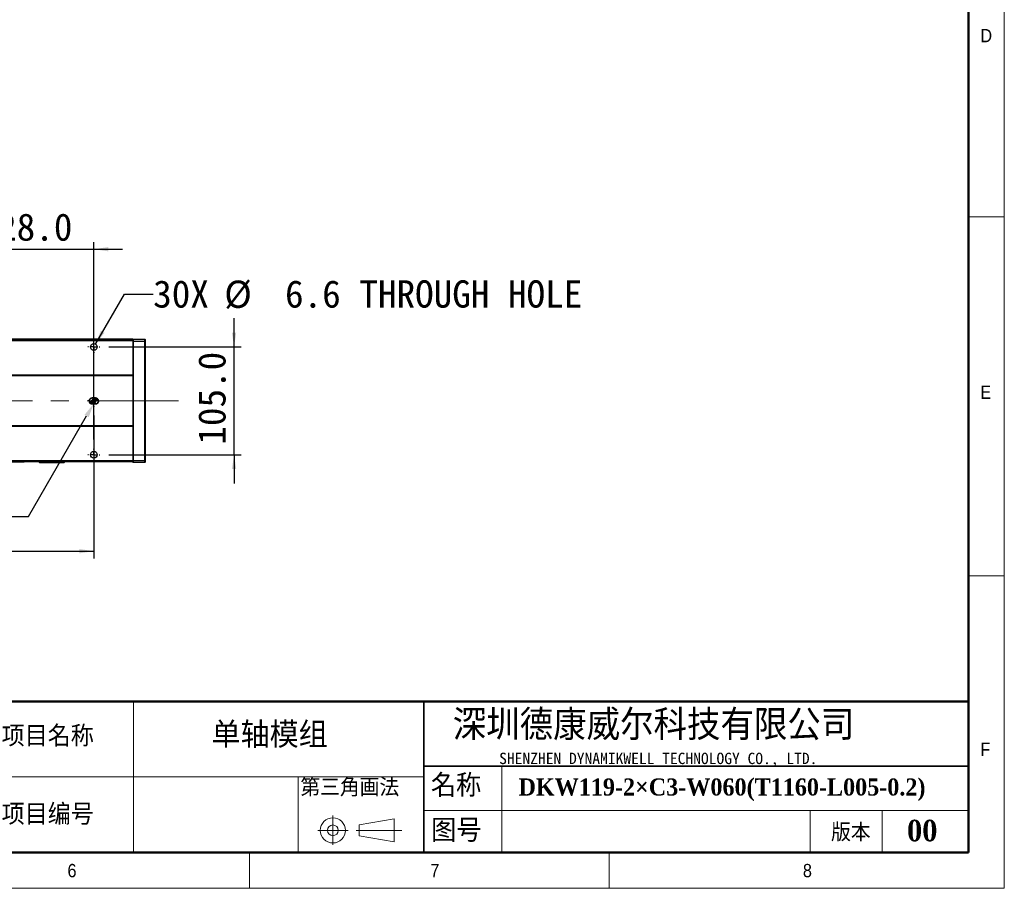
# Model space of a CAD drawing. Header units: millimetres. Extents: x 35 to 2905, y 35 to 2044.
# Tile 5 of 7: x 1946 to 2905, y 35 to 882. Entities that reach past the tile are written whole.
import ezdxf

# ---------------------------------------------------------------- set-up
doc = ezdxf.new("R2010")
doc.units = ezdxf.units.MM
doc.header["$LTSCALE"] = 7
doc.header["$PDSIZE"] = -1
doc.linetypes.add('CENTERX2', pattern=[20.32, 12.7, -2.54, 2.54, -2.54])
doc.layers.add('DIMNS', color=7, linetype='Continuous')
doc.styles.add('SLDTEXTSTYLE1', font='Gothic.ttf', dxfattribs={"width": 0.913})
doc.styles.add('SLDTEXTSTYLE2', font='timesbd.ttf', dxfattribs={"width": 0.933})
doc.styles.add('SLDTEXTSTYLE4', font='txt', dxfattribs={"bigfont": 'bigfont'})
doc.styles.add('SLDTEXTSTYLE5', font='txt', dxfattribs={"bigfont": 'bigfont'})
doc.styles.add('SLDTEXTSTYLE6', font='txt')
doc.styles.add('SLDTEXTSTYLE7', font='timesbd.ttf', dxfattribs={"width": 0.933, "bigfont": 'bigfont'})
doc.styles.add('SLDTEXTSTYLE8', font='txt')
doc.dimstyles.new('SLDDIMSTYLE0', dxfattribs={"dimtxt": 26.6, "dimasz": 14, "dimexe": 0, "dimexo": 0.0625, "dimgap": 6.65, "dimtad": 2, "dimdec": 1, "dimrnd": 1e-09, "dimzin": 4, "dimdsep": 46, "dimtxsty": 'SLDTEXTSTYLE8', "dimsah": 1, "dimcen": 0.09, "dimadec": 0, "dimazin": 1, "dimtfac": 1, "dimtdec": 1, "dimtofl": 0, "dimtmove": 0, "dimatfit": 3, "dimfxl": 0, "dimfrac": 2, "dimtolj": 1, "dimtzin": 12, "dimarcsym": 0})
doc.dimstyles.new('SLDDIMSTYLE1', dxfattribs={"dimtxt": 26.6, "dimasz": 14, "dimexe": 0, "dimexo": 0.0625, "dimgap": 6.65, "dimtad": 2, "dimdec": 1, "dimrnd": 1e-09, "dimzin": 4, "dimdsep": 46, "dimtxsty": 'SLDTEXTSTYLE8', "dimsah": 1, "dimcen": 0.09, "dimadec": 0, "dimazin": 1, "dimtfac": 1, "dimtdec": 1, "dimtmove": 0, "dimatfit": 0, "dimfxl": 0, "dimfrac": 2, "dimtolj": 1, "dimtzin": 12, "dimarcsym": 0})
doc.dimstyles.new('SLDDIMSTYLE5', dxfattribs={"dimtxt": 26.6, "dimasz": 14, "dimexe": 0, "dimexo": 0.0625, "dimgap": 6.65, "dimtad": 0, "dimtih": 1, "dimtoh": 1, "dimdec": 1, "dimrnd": 1e-09, "dimzin": 4, "dimdsep": 46, "dimtxsty": 'SLDTEXTSTYLE8', "dimsah": 1, "dimcen": 0, "dimadec": 0, "dimazin": 1, "dimtfac": 1, "dimtdec": 1, "dimtofl": 0, "dimtmove": 0, "dimatfit": 3, "dimfxl": 0, "dimfrac": 2, "dimtolj": 1, "dimtzin": 12, "dimarcsym": 0})
doc.dimstyles.new('SLDDIMSTYLE6', dxfattribs={"dimtxt": 26.6, "dimasz": 14, "dimexe": 0, "dimexo": 0.0625, "dimgap": 6.65, "dimtad": 0, "dimtih": 1, "dimtoh": 1, "dimdec": 1, "dimrnd": 1e-09, "dimzin": 12, "dimdsep": 46, "dimtxsty": 'SLDTEXTSTYLE8', "dimsah": 1, "dimcen": 0, "dimadec": 0, "dimazin": 3, "dimtfac": 1, "dimtdec": 1, "dimtofl": 0, "dimtmove": 0, "dimatfit": 3, "dimfxl": 0, "dimfrac": 2, "dimtolj": 1, "dimtzin": 12, "dimarcsym": 0})

# ---------------------------------------------------------------- blocks, each defined once
blk = doc.blocks.new('_D_13')
at = {"layer": 'DIMNS'}
for p, q in [((322.25, 501.19), (322.25, 356.58)), ((2018.25, 495.65), (2018.25, 356.58)), ((322.25, 363.58), (2018.25, 363.58))]:
    blk.add_line(p, q, dxfattribs=at)
for points in [[(322.25, 363.58), (336.25, 361.48), (336.25, 365.68)], [(2018.25, 363.58), (2004.25, 365.68), (2004.25, 361.48)]]:
    blk.add_solid(points, dxfattribs=at)
at = {"layer": 'DIMNS', "insert": (1115.21, 398.48), "char_height": 26.6, "attachment_point": 1, "style": 'SLDTEXTSTYLE8'}
blk.add_mtext('1696.0', dxfattribs=at)
blk = doc.blocks.new('_D_14')
at = {"layer": 'DIMNS'}
for p, q in [((2154.84, 562.58), (2154.84, 590.58)), ((2032.98, 562.58), (2161.84, 562.58)), ((2154.84, 457.58), (2154.84, 562.58)), ((2032.98, 457.58), (2161.84, 457.58)), ((2154.84, 457.58), (2154.84, 429.58))]:
    blk.add_line(p, q, dxfattribs=at)
for points in [[(2154.84, 562.58), (2156.94, 576.58), (2152.74, 576.58)], [(2154.84, 457.58), (2152.74, 443.58), (2156.94, 443.58)]]:
    blk.add_solid(points, dxfattribs=at)
at = {"layer": 'DIMNS', "insert": (2119.94, 467.4), "char_height": 26.6, "attachment_point": 1, "rotation": 90, "style": 'SLDTEXTSTYLE8'}
blk.add_mtext('105.0', dxfattribs=at)
blk = doc.blocks.new('_D_19')
at = {"layer": 'Defpoints', "color": 0}
for p in [(2019.75, 510.08), (2018.25, 507.48)]:
    blk.add_point(p, dxfattribs=at)
at = {"layer": 'DIMNS', "color": 0, "lineweight": -2}
for p, q in [((1954.65, 397.31), (2011.25, 495.35)), ((1920.36, 397.31), (1954.65, 397.31))]:
    blk.add_line(p, q, dxfattribs=at)
at = {"layer": 'DIMNS', "color": 0}
blk.add_solid([(2009.23, 496.52), (2013.27, 494.19), (2018.25, 507.48)], dxfattribs=at)
at = {"layer": 'DIMNS', "color": 0, "insert": (1561.97, 411.11), "char_height": 26.6, "attachment_point": 1, "style": 'SLDTEXTSTYLE8'}
blk.add_mtext('\\A1;{\\fGDT|b0|i0|c134|p2;v\\fISOCPEUR|b0|i0|c134|p34;%%C}6.0H7 X 9.0{\\fGDT|b0|i0|c134|p2;x}7.0', dxfattribs=at)
blk = doc.blocks.new('_D_20')
at = {"layer": 'DIMNS'}
for p, q in [((2019.9, 565.43), (2048.04, 614.17)), ((2048.04, 614.17), (2076.04, 614.17))]:
    blk.add_line(p, q, dxfattribs=at)
blk.add_solid([(2019.9, 565.43), (2028.72, 576.51), (2025.08, 578.61)], dxfattribs=at)
at = {"layer": 'DIMNS', "char_height": 26.6, "attachment_point": 1, "style": 'SLDTEXTSTYLE8'}
for s, insert in [('30X ', (2076.04, 627.57)), ('%%c', (2145.27, 627.31)), (' 6.6 THROUGH HOLE', (2186.37, 627.57))]:
    blk.add_mtext(s, dxfattribs=dict(at, insert=insert))
blk = doc.blocks.new('_D_21')
at = {"layer": 'DIMNS'}
for p, q in [((1890.25, 472.31), (1890.25, 664.88)), ((2018.25, 472.31), (2018.25, 664.88)), ((1890.25, 657.88), (1862.25, 657.88)), ((1890.25, 657.88), (2018.25, 657.88)), ((2018.25, 657.88), (2046.25, 657.88))]:
    blk.add_line(p, q, dxfattribs=at)
for points in [[(1890.25, 657.88), (1876.25, 659.98), (1876.25, 655.78)], [(2018.25, 657.88), (2032.25, 655.78), (2032.25, 659.98)]]:
    blk.add_solid(points, dxfattribs=at)
at = {"layer": 'DIMNS', "insert": (1906.92, 692.78), "char_height": 26.6, "attachment_point": 1, "style": 'SLDTEXTSTYLE8'}
blk.add_mtext('128.0', dxfattribs=at)
blk = doc.blocks.new('SW_CENTERMARKSYMBOL_0')
at = {"layer": 'DIMNS', "color": 0}
for p, q in [((-5.08, 0), (-5.54, 0)), ((0, 0), (-2.54, 0)), ((0, 5.08), (0, 5.54)), ((0, 0), (0, 2.54)), ((0, 0), (0, -2.54)), ((0, 0), (2.54, 0)), ((5.08, 0), (5.54, 0)), ((0, -5.08), (0, -5.54))]:
    blk.add_line(p, q, dxfattribs=at)
blk = doc.blocks.new('SW_CENTERMARKSYMBOL_4')
at = {"layer": 'DIMNS', "color": 0}
for p, q in [((-5.08, 0), (-5.84, 0)), ((0, 0), (-2.54, 0)), ((0, 5.08), (0, 5.84)), ((0, 0), (0, 2.54)), ((0, 0), (0, -2.54)), ((0, 0), (2.54, 0)), ((5.08, 0), (5.84, 0)), ((0, -5.08), (0, -5.84))]:
    blk.add_line(p, q, dxfattribs=at)
blk = doc.blocks.new('SW_CENTERMARKSYMBOL_5')
at = {"layer": 'DIMNS', "color": 0}
for p, q in [((-5.08, 0), (-5.84, 0)), ((0, 0), (-2.54, 0)), ((0, 5.08), (0, 5.84)), ((0, 0), (0, 2.54)), ((0, 0), (0, -2.54)), ((0, 0), (2.54, 0)), ((5.08, 0), (5.84, 0)), ((0, -5.08), (0, -5.84))]:
    blk.add_line(p, q, dxfattribs=at)
blk = doc.blocks.new('SW_DOWELSYMBOL_1')
at = {"linetype": 'Continuous', "lineweight": 18}
h = blk.add_hatch(color=0, dxfattribs=at)
edge = h.paths.add_edge_path(flags=0)
edge.add_arc((0, 0), 3, 180, 270)
edge.add_line((0, -3), (0, 0))
edge.add_line((0, 0), (-3, 0))
h = blk.add_hatch(color=0, dxfattribs=at)
edge = h.paths.add_edge_path(flags=0)
edge.add_arc((0, 0), 3, 0, 90)
edge.add_line((0, 3), (0, 0))
edge.add_line((0, 0), (3, 0))
at = {"layer": 'DIMNS', "color": 0}
blk.add_circle((0, 0), 3, dxfattribs=at)
blk = doc.blocks.new('SW_DOWELSYMBOL_2')
at = {"linetype": 'Continuous', "lineweight": 18}
h = blk.add_hatch(color=0, dxfattribs=at)
edge = h.paths.add_edge_path(flags=0)
edge.add_arc((0, 0), 3, 180, 270)
edge.add_line((0, -3), (0, 0))
edge.add_line((0, 0), (-3, 0))
h = blk.add_hatch(color=0, dxfattribs=at)
edge = h.paths.add_edge_path(flags=0)
edge.add_arc((0, 0), 3, 0, 90)
edge.add_line((0, 3), (0, 0))
edge.add_line((0, 0), (3, 0))
at = {"layer": 'DIMNS', "color": 0}
blk.add_circle((0, 0), 3, dxfattribs=at)

msp = doc.modelspace()

# ---------------------------------------------------------------- linework, layer by layer
at = {"color": 7, "linetype": 'Continuous', "lineweight": 18}
for p, q in [((2905, 35), (2905, 2044)), ((2870, 2009), (2870, 70)), ((2870, 689.5), (2905, 689.5)), ((2870, 339.5), (2905, 339.5)), ((2056.78, 217), (2056.78, 70)), ((2415.65, 154), (2415.65, 70)), ((1926.29, 143.5), (2339.76, 143.5)), ((2217.1, 143.5), (2217.1, 70)), ((2251.06, 106.04), (2251.06, 77.44)), ((2339.76, 110.88), (2870, 110.88)), ((2716, 110.88), (2716, 70)), ((2786, 110.88), (2786, 70)), ((2276.67, 96.73), (2310.66, 102.61)), ((2276.67, 86.23), (2276.67, 96.73)), ((2310.66, 102.61), (2310.66, 80.22)), ((2236.5, 91.48), (2265.91, 91.48)), ((2273.64, 91.48), (2318.36, 91.48)), ((2276.67, 86.23), (2310.66, 80.22)), ((70, 70), (2870, 70)), ((861, 70), (2870, 70)), ((2170, 35), (2170, 70)), ((2520, 70), (2520, 35)), ((35, 35), (2905, 35))]:
    msp.add_line(p, q, dxfattribs=at)
at = {"color": 7, "linetype": 'Continuous', "lineweight": 50}
for p, q in [((2870, 2009), (2870, 70)), ((2870, 217), (1281, 217)), ((70, 70), (2870, 70))]:
    msp.add_line(p, q, dxfattribs=at)
at = {"color": 7, "linetype": 'Continuous', "lineweight": 25}
for p, q in [((2056.25, 570.08), (284.25, 570.08)), ((2056.25, 569.58), (284.25, 569.58)), ((2056.25, 568.58), (284.25, 568.58)), ((2056.25, 569.78), (2056.55, 570.08)), ((2056.25, 570.08), (2056.25, 569.78)), ((2056.25, 569.58), (2056.25, 569.78)), ((2056.25, 569.58), (2056.25, 568.58)), ((2056.25, 568.58), (2056.25, 535.08)), ((2056.25, 567.95), (2056.55, 568.08)), ((2056.55, 570.08), (2056.55, 568.08)), ((2056.55, 570.08), (2067.95, 570.08)), ((2056.55, 568.08), (2056.55, 452.08)), ((2067.95, 568.08), (2056.55, 568.08)), ((2067.95, 568.08), (2067.95, 570.08)), ((2068.25, 569.78), (2067.95, 570.08)), ((2067.95, 452.08), (2067.95, 568.08)), ((2068.25, 567.95), (2067.95, 568.08)), ((2068.25, 569.78), (2068.25, 567.95)), ((2068.25, 567.95), (2068.25, 452.2)), ((2056.25, 535.08), (284.25, 535.08)), ((2056.25, 534.58), (284.25, 534.58)), ((2056.25, 535.08), (2056.25, 534.58)), ((2056.25, 534.58), (2056.25, 485.58)), ((2019.75, 513.08), (2016.75, 513.08)), ((2016.75, 507.08), (2019.75, 507.08)), ((2056.25, 485.58), (284.25, 485.58)), ((2056.25, 485.08), (284.25, 485.08)), ((2056.25, 485.58), (2056.25, 485.08)), ((2056.25, 485.08), (2056.25, 451.58)), ((2056.25, 451.58), (284.25, 451.58)), ((2056.25, 452.2), (2056.55, 452.08)), ((2056.25, 451.58), (2056.25, 450.58)), ((2056.55, 452.08), (2056.55, 450.08)), ((2056.55, 452.08), (2067.95, 452.08)), ((2068.25, 452.2), (2067.95, 452.08)), ((2067.95, 450.08), (2067.95, 452.08)), ((2068.25, 452.2), (2068.25, 450.38)), ((2056.25, 450.58), (284.25, 450.58)), ((1950.25, 450.48), (390.25, 450.48)), ((1950.25, 450.28), (390.25, 450.28)), ((1950.25, 450.58), (1950.25, 450.48)), ((1950.25, 450.28), (1950.25, 450.48)), ((1965.25, 449.88), (1965.25, 450.58)), ((1965.25, 449.88), (1965.55, 449.58)), ((1965.25, 449.88), (1966.25, 449.88)), ((1966.38, 449.58), (1965.55, 449.58)), ((1966.25, 450.58), (1966.25, 449.88)), ((1966.38, 449.58), (1966.25, 449.88)), ((1966.25, 449.88), (1988.25, 449.88)), ((1988.13, 449.58), (1966.38, 449.58)), ((1988.13, 449.58), (1988.25, 449.88)), ((1988.95, 449.58), (1988.13, 449.58)), ((1988.25, 449.88), (1988.25, 450.58)), ((1988.25, 449.88), (1989.25, 449.88)), ((1988.95, 449.58), (1989.25, 449.88)), ((1989.25, 450.58), (1989.25, 449.88)), ((2056.25, 450.38), (2056.25, 450.58)), ((2056.25, 450.38), (2056.55, 450.08)), ((2067.95, 450.08), (2056.55, 450.08)), ((2068.25, 450.38), (2067.95, 450.08))]:
    msp.add_line(p, q, dxfattribs=at)
at = {"color": 7, "linetype": 'Continuous', "lineweight": 35}
for p, q in [((2339.76, 217), (2339.76, 70)), ((2339.76, 154), (2870, 154))]:
    msp.add_line(p, q, dxfattribs=at)
at = {"color": 7, "linetype": 'Continuous', "lineweight": 25}
for centre in [(2018.25, 562.58), (2018.25, 457.58)]:
    msp.add_circle(centre, 3.3, dxfattribs=at)
at = {"color": 7, "linetype": 'Continuous', "lineweight": 18}
for radius in [12.25, 5.25]:
    msp.add_circle((2251.06, 91.48), radius, dxfattribs=at)
at = {"color": 7, "linetype": 'Continuous', "lineweight": 25}
for centre, start, end in [((2016.75, 510.08), 90, 270), ((2019.75, 510.08), 270, 90)]:
    msp.add_arc(centre, 3, start, end, dxfattribs=at)
at = {"layer": 'DIMNS', "linetype": 'CENTERX2', "lineweight": 18}
msp.add_line((2100.7, 510.08), (239.8, 510.08), dxfattribs=at)

# ---------------------------------------------------------------- block references
at = {"layer": 'DIMNS'}
for name, p in [('SW_CENTERMARKSYMBOL_4', (2018.25, 562.58)), ('SW_CENTERMARKSYMBOL_0', (2018.25, 510.08)), ('SW_DOWELSYMBOL_1', (2016.75, 510.08)), ('SW_DOWELSYMBOL_2', (2019.75, 510.08)), ('SW_CENTERMARKSYMBOL_5', (2018.25, 457.58))]:
    msp.add_blockref(name, p, dxfattribs=at)

# ---------------------------------------------------------------- texts
at = {"color": 7, "linetype": 'Continuous', "lineweight": 0}
for s, insert, char_height, attachment_point, style in [('D', (2881.67, 872.52), 12.96, 1, 'SLDTEXTSTYLE1'), ('E', (2881.67, 524.92), 12.96, 1, 'SLDTEXTSTYLE1'), ('深圳德康威尔科技有限公司', (2367.78, 209.07), 29.6333, 1, 'SLDTEXTSTYLE5'), ('项目名称', (1928.53, 193.57), 20.373, 1, 'SLDTEXTSTYLE4'), ('单轴模组', (2132.89, 196.56), 22.225, 1, 'SLDTEXTSTYLE7'), ('F', (2881.67, 176.95), 12.96, 1, 'SLDTEXTSTYLE1'), ('SHENZHEN DYNAMIKWELL TECHNOLOGY CO., LTD.', (2413.02, 167.18), 11.1125, 1, 'SLDTEXTSTYLE6'), ('名称', (2346.56, 146.34), 22.225, 1, 'SLDTEXTSTYLE4'), ('DKW119-2×C3-W060(T1160-L005-0.2)', (2431.84, 142.09), 16.6687, 1, 'SLDTEXTSTYLE2'), ('项目编号', (1928.53, 117.29), 20.373, 1, 'SLDTEXTSTYLE4'), ('图号', (2346.86, 102.52), 22.225, 1, 'SLDTEXTSTYLE4'), ('版本', (2736.3, 98.31), 17.5, 1, 'SLDTEXTSTYLE4'), ('00', (2825.06, 101.8), 21, 2, 'SLDTEXTSTYLE2'), ('6', (1992.6, 58.78), 12.96, 1, 'SLDTEXTSTYLE1'), ('7', (2346.02, 58.78), 12.96, 1, 'SLDTEXTSTYLE1'), ('8', (2708.84, 58.78), 12.96, 1, 'SLDTEXTSTYLE1')]:
    msp.add_mtext(s, dxfattribs=dict(at, insert=insert, char_height=char_height, attachment_point=attachment_point, style=style))
at = {"layer": 'DIMNS', "color": 7, "insert": (2219.42, 142.13), "char_height": 17.5, "attachment_point": 1, "style": 'SLDTEXTSTYLE4'}
msp.add_mtext('第三角画法', dxfattribs=at)

# ---------------------------------------------------------------- dimensions: what is measured, and where the dimension line sits
at = {"layer": 'DIMNS'}
for base, p1, p2, dimstyle, picture, middle in [((2018.25, 657.88), (1890.25, 463.42), (2018.25, 463.42), 'SLDDIMSTYLE1', '_D_21', (1949.3, 657.88)), ((2018.25, 363.58), (322.25, 510.08), (2018.25, 504.54), 'SLDDIMSTYLE0', '_D_13', (1167.2, 363.58))]:
    dim = msp.add_linear_dim(base=base, p1=p1, p2=p2, dimstyle=dimstyle, dxfattribs=at)
    dim.commit()
    dim.dimension.update_dxf_attribs({"geometry": picture, "text_midpoint": middle, "dimtype": 160})
dim = msp.add_diameter_dim_2p(p1=(2016.6, 559.72), p2=(2019.9, 565.43), text='30X <> THROUGH HOLE\\P', dimstyle='SLDDIMSTYLE6', dxfattribs=at)
dim.commit()
dim.dimension.update_dxf_attribs({"geometry": '_D_20', "text_midpoint": (2295.54, 614.17), "dimtype": 163})
dim = msp.add_linear_dim(base=(2154.84, 562.58), p1=(2024.09, 457.58), p2=(2024.09, 562.58), angle=90, dimstyle='SLDDIMSTYLE1', dxfattribs=at)
dim.commit()
dim.dimension.update_dxf_attribs({"geometry": '_D_14', "text_midpoint": (2154.84, 509.77), "dimtype": 160})
dim = msp.add_radius_dim(center=(2019.75, 510.08), mpoint=(2018.25, 507.48), text='{\\fGDT|b0|i0|c134|p2;v\\fISOCPEUR|b0|i0|c134|p34;%%C}6.0H7 X 9.0{\\fGDT|b0|i0|c134|p2;x}7.0', dimstyle='SLDDIMSTYLE5', override={"dimpost": '<>'}, dxfattribs=at)
dim.commit()
dim.dimension.update_dxf_attribs({"geometry": '_D_19', "text_midpoint": (1737.84, 397.31), "dimtype": 164})

doc.saveas('drawing.dxf')
